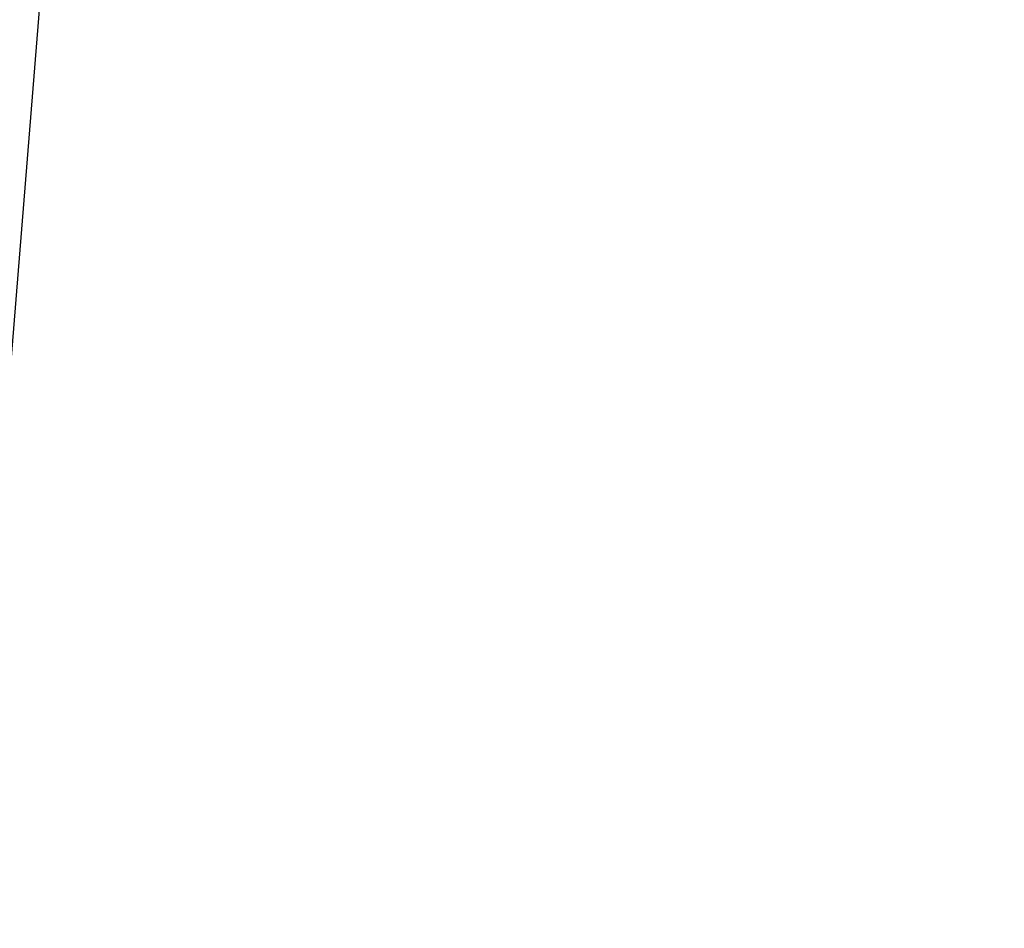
# Paper-space layout '_Isométrica' of a CAD drawing. Header units: millimetres. Extents: x -968 to 537, y -965 to 176.
# Tile 97 of 171: x -613.05136 to -613.04235, y -521.61731 to -521.60899. Entities that reach past the tile are written whole.
import ezdxf

# ---------------------------------------------------------------- set-up
doc = ezdxf.new("R2010")
doc.units = ezdxf.units.MM

psp = doc.layouts.new('_Isométrica')

# ---------------------------------------------------------------- linework, layer by layer
at = {"color": 7, "linetype": 'Continuous', "lineweight": 25, "flags": 128}
psp.add_lwpolyline([(-613.0601087, -521.719527), (-612.9160386, -519.9349239), (-613.0205597, -518.0033059), (-613.3712222, -515.9699484), (-613.9598068, -513.8825117), (-614.7725175, -511.7899235), (-615.7903051, -509.7412323), (-616.9893136, -507.7844577), (-618.3414392, -505.9654648), (-619.8149892, -504.3268892), (-621.3754249, -502.9071378), (-622.9861709, -501.7394884), (-624.6094728, -500.8513096), (-626.2072817, -500.2634197), (-627.7421463, -499.9895983), (-629.1780908, -500.0362634), (-630.4814577, -500.4023214), (-631.0212397, -500.6719967)], dxfattribs=at)
at = {"color": 7, "linetype": 'Continuous', "lineweight": 25}
psp.add_open_spline([(-756.4381552, -521.6093143), (-755.9086097, -522.9761167), (-754.3773138, -526.928523), (-751.6947685, -533.4485711), (-748.3323042, -541.1490935), (-744.7822081, -548.8026629), (-741.0528496, -556.3992177), (-737.148427, -563.9285246), (-733.0745029, -571.3805138), (-728.8365247, -578.74518), (-724.44023, -586.0125969), (-719.8915192, -593.1729502), (-715.1964753, -600.2165557), (-710.3613263, -607.1338975), (-705.3924555, -613.9156131), (-700.2963922, -620.5525024), (-695.0798024, -627.0355381), (-689.7494798, -633.3558754), (-684.3123355, -639.5048608), (-678.7753889, -645.4740402), (-673.1457586, -651.2551659), (-667.4306536, -656.8402019), (-661.6373661, -662.2213295), (-655.7732646, -667.3909503), (-649.8457891, -672.341689), (-643.8624482, -677.0663948), (-637.8308187, -681.5581426), (-631.758548, -685.8102331), (-625.6533608, -689.8161934), (-619.5230687, -693.5697786), (-613.3755862, -697.0649753), (-607.2189556, -700.2960049), (-601.0614889, -703.2572808), (-594.9117025, -705.943498), (-588.7783408, -708.3496712), (-582.6702869, -710.4712158), (-576.5966764, -712.3039573), (-570.5669014, -713.8442018), (-564.5905965, -715.088816), (-558.6775984, -716.0353145), (-552.8378771, -716.6819445), (-547.0814322, -717.0277639), (-541.4181736, -717.0726741), (-535.8577414, -716.817498), (-530.4094802, -716.2637138), (-525.0818411, -715.4142533), (-519.8839877, -714.270132), (-514.819389, -712.8423466), (-509.9093653, -711.1069903), (-506.267472, -709.6393114), (-504.3131943, -708.6607478), (-503.8953611, -708.4515266)], degree=3, knots=[0, 0, 0, 0, 0.011091, 0.032071, 0.053048, 0.074021, 0.094991, 0.115959, 0.136926, 0.157892, 0.178858, 0.199825, 0.220794, 0.241765, 0.262739, 0.283717, 0.3047, 0.325688, 0.346683, 0.367685, 0.388695, 0.409714, 0.430741, 0.451778, 0.472825, 0.493882, 0.51495, 0.536027, 0.557114, 0.57821, 0.599314, 0.620422, 0.641534, 0.662643, 0.683746, 0.704837, 0.725908, 0.746953, 0.767962, 0.788925, 0.809834, 0.830678, 0.851449, 0.872138, 0.892741, 0.913255, 0.933682, 0.954026, 0.974296, 0.994504, 1, 1, 1, 1], dxfattribs=at)

doc.saveas('drawing.dxf')
